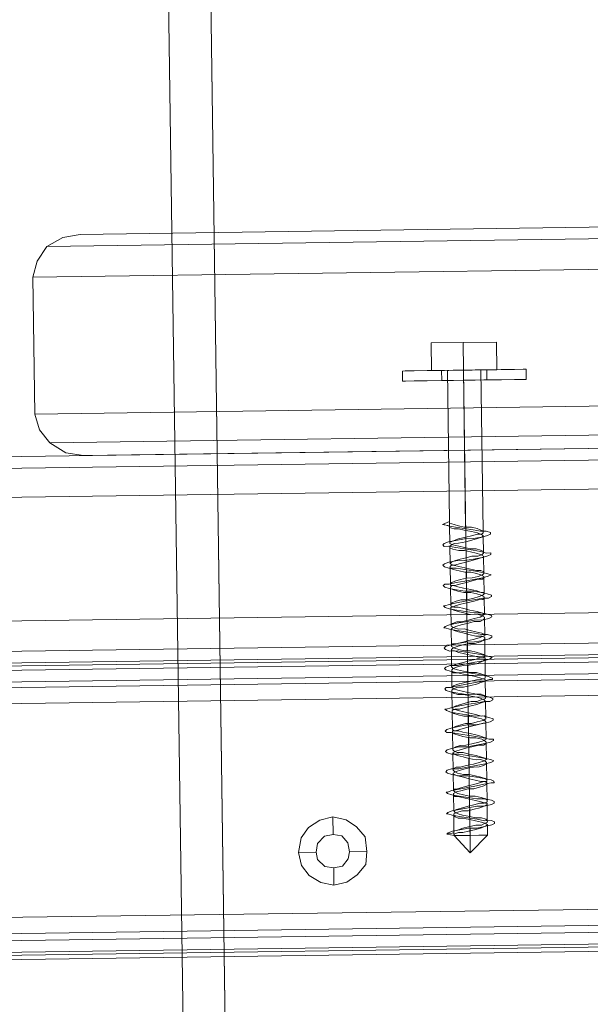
# Model space of a CAD drawing. Extents: x 147111805 to 147230536, y 410950310 to 411028142.
# Tile 69 of 85: x 147168872 to 147168955, y 410975993 to 410976136. Entities that reach past the tile are written whole.
import ezdxf

# ---------------------------------------------------------------- set-up
doc = ezdxf.new("R2010")
doc.units = 0
doc.header["$LTSCALE"] = 100
doc.layers.add('T--A9041--_VERHARDINGEN_Tegels', color=9, linetype='Continuous', transparency=0.3)
doc.layers.add('T--L9071--_TERREINMEUBILAIR_Stoelen', color=1, linetype='Continuous')

# ---------------------------------------------------------------- blocks, each defined once
blk = doc.blocks.new('Picknicktafel 180x160cm')
at = {"layer": 'T--L9071--_TERREINMEUBILAIR_Stoelen', "lineweight": 0}
for p, q in [((194.21, 1588.06), (194.21, 1.06)), ((198.64, 0), (198.64, 1589.12)), ((216.58, 0), (216.58, 1589.12)), ((220.8, 1588.06), (220.8, 1.06)), ((192.52, 3.59), (192.52, 1585.53)), ((222.49, 3.59), (222.49, 1585.53)), ((149.45, 1311.32), (149.45, 1578.77)), ((149.45, 1578.77), (149.45, 1311.32)), ((150.51, 1578.77), (150.51, 1311.32)), ((153.25, 1578.77), (153.25, 1311.32)), ((155.58, 1311.32), (155.58, 1578.77)), ((186.61, 1578.77), (186.61, 1311.32)), ((186.61, 1578.77), (186.61, 1311.32)), ((189.77, 1578.77), (189.77, 1311.32)), ((192.1, 1578.77), (192.1, 1311.32)), ((192.52, 1311.32), (192.52, 1578.77)), ((149.45, 1329.26), (149.45, 1560.83)), ((150.09, 1560.83), (150.09, 1329.26)), ((152.2, 1560.83), (152.2, 1329.26)), ((155.58, 1329.26), (155.58, 1560.83)), ((155.58, 1560.83), (155.58, 1329.26)), ((186.61, 1329.26), (186.61, 1560.83)), ((188.93, 1560.83), (188.93, 1329.26)), ((191.46, 1560.83), (191.46, 1329.26)), ((192.52, 1329.26), (192.52, 1560.83)), ((192.52, 1560.83), (192.52, 1329.26)), ((192.52, 1540.57), (192.52, 48.55)), ((222.49, 1540.57), (222.49, 48.55)), ((194.21, 1538.03), (194.21, 51.08)), ((220.8, 1538.03), (220.8, 51.08)), ((198.64, 52.14), (198.64, 1537.19)), ((216.58, 1537.19), (216.58, 52.14)), ((228.61, 1452.33), (226.29, 1451.69)), ((248.46, 1452.33), (228.61, 1452.33)), ((228.61, 1452.33), (228.61, 1066.24)), ((248.46, 1066.24), (248.46, 1452.33)), ((248.46, 1452.33), (248.46, 1452.33)), ((250.78, 1451.69), (248.46, 1452.33)), ((226.29, 1451.69), (224.39, 1450.22)), ((252.89, 1450.22), (250.78, 1451.69)), ((224.39, 1450.22), (222.92, 1447.89)), ((224.39, 1450.22), (224.39, 1064.34)), ((254.16, 1447.89), (252.89, 1450.22)), ((252.89, 1450.22), (252.89, 1064.34)), ((222.92, 1447.89), (222.49, 1445.36)), ((254.58, 1445.36), (254.16, 1447.89)), ((222.49, 1445.36), (222.49, 1349.31)), ((222.49, 1059.48), (222.49, 1445.36)), ((222.49, 1445.36), (222.49, 1445.36)), ((254.58, 1349.31), (254.58, 1445.36)), ((254.58, 1445.36), (254.58, 1059.48)), ((6.12, 1432.06), (1794.09, 1432.06)), ((1794.09, 1432.06), (6.12, 1432.06)), ((1794.09, 1432.06), (6.12, 1432.06)), ((1794.09, 1432.06), (6.12, 1432.06)), ((6.12, 1425.94), (1794.09, 1425.94)), ((6.12, 1425.94), (1794.09, 1425.94)), ((1794.09, 1425.94), (6.12, 1425.94)), ((1794.09, 1425.94), (6.12, 1425.94)), ((162.54, 1414.54), (161.06, 1413.49)), ((164.44, 1414.96), (162.54, 1414.54)), ((166.55, 1414.54), (164.44, 1414.96)), ((164.44, 1414.96), (164.44, 1412.43)), ((168.03, 1413.49), (166.55, 1414.54)), ((161.06, 1413.49), (160.01, 1411.8)), ((162.33, 1411.16), (163.39, 1412.22)), ((163.39, 1412.22), (162.33, 1411.16)), ((163.39, 1412.22), (164.44, 1412.43)), ((164.44, 1412.43), (163.39, 1412.22)), ((164.44, 1412.43), (165.71, 1412.22)), ((165.71, 1412.22), (164.44, 1412.43)), ((165.71, 1412.22), (166.76, 1411.16)), ((166.76, 1411.16), (165.71, 1412.22)), ((169.09, 1411.8), (168.03, 1413.49)), ((160.01, 1411.8), (159.59, 1409.9)), ((162.12, 1409.9), (162.33, 1411.16)), ((162.33, 1411.16), (162.12, 1409.9)), ((166.76, 1411.16), (166.98, 1409.9)), ((166.98, 1409.9), (166.76, 1411.16)), ((169.51, 1409.9), (169.09, 1411.8)), ((159.59, 1409.9), (160.01, 1408)), ((159.59, 1409.9), (162.12, 1409.9)), ((162.33, 1408.63), (162.12, 1409.9)), ((162.12, 1409.9), (162.12, 1409.9)), ((162.12, 1409.9), (162.33, 1408.63)), ((166.98, 1409.9), (166.76, 1408.63)), ((166.76, 1408.63), (166.98, 1409.9)), ((166.98, 1409.9), (166.98, 1409.9)), ((169.51, 1409.9), (166.98, 1409.9)), ((169.09, 1408), (169.51, 1409.9)), ((169.51, 1409.9), (169.51, 1409.9)), ((160.01, 1408), (161.06, 1406.52)), ((163.39, 1407.79), (162.33, 1408.63)), ((162.33, 1408.63), (163.39, 1407.79)), ((166.76, 1408.63), (165.71, 1407.79)), ((165.71, 1407.79), (166.76, 1408.63)), ((168.03, 1406.52), (169.09, 1408)), ((161.06, 1406.52), (162.54, 1405.25)), ((164.44, 1407.58), (163.39, 1407.79)), ((163.39, 1407.79), (164.44, 1407.58)), ((165.71, 1407.79), (164.44, 1407.58)), ((164.44, 1407.58), (165.71, 1407.79)), ((164.44, 1405.04), (164.44, 1407.58)), ((166.55, 1405.25), (168.03, 1406.52)), ((162.54, 1405.25), (164.44, 1405.04)), ((164.44, 1405.04), (166.55, 1405.25)), ((232.63, 1398.92), (232.63, 1398.5)), ((232.63, 1398.5), (232.63, 1398.92)), ((232.63, 1398.92), (232.63, 1398.92)), ((232.63, 1398.92), (234.1, 1398.92)), ((232.63, 1398.5), (232.63, 1397.23)), ((232.63, 1397.23), (232.63, 1398.5)), ((234.1, 1398.92), (234.1, 1398.5)), ((234.1, 1398.5), (234.1, 1398.92)), ((234.1, 1398.92), (234.1, 1398.92)), ((234.1, 1398.5), (234.1, 1397.23)), ((234.1, 1397.23), (234.1, 1398.5)), ((232.63, 1397.23), (232.63, 1395.33)), ((232.63, 1395.33), (232.63, 1397.23)), ((234.1, 1397.23), (234.1, 1395.33)), ((234.1, 1395.33), (234.1, 1397.23)), ((232.63, 1395.33), (232.63, 1392.8)), ((232.63, 1392.8), (232.63, 1395.33)), ((234.1, 1395.33), (234.1, 1392.8)), ((234.1, 1392.8), (234.1, 1395.33)), ((234.1, 1394.7), (238.11, 1394.7)), ((234.1, 1394.7), (238.11, 1394.7)), ((234.1, 1390.06), (234.1, 1394.7)), ((234.1, 1394.7), (234.1, 1390.06)), ((238.11, 1394.7), (238.11, 1390.06)), ((238.11, 1390.06), (238.11, 1394.7)), ((164.02, 1390.06), (166.55, 1392.38)), ((166.55, 1392.38), (166.76, 1393.43)), ((166.55, 1392.17), (166.55, 1392.38)), ((166.55, 1392.38), (166.55, 1392.17)), ((166.55, 1392.38), (166.98, 1392.38)), ((166.76, 1392.38), (166.55, 1392.38)), ((166.98, 1392.38), (166.55, 1392.38)), ((166.55, 1391.11), (166.55, 1392.17)), ((166.55, 1392.17), (166.55, 1391.11)), ((166.76, 1393.43), (166.98, 1393.22)), ((166.76, 1393.43), (166.98, 1392.38)), ((166.98, 1391.74), (166.76, 1392.38)), ((166.98, 1393.22), (167.19, 1392.59)), ((166.98, 1392.38), (167.19, 1392.38)), ((169.51, 1392.38), (166.98, 1392.38)), ((167.19, 1392.59), (167.4, 1391.53)), ((167.19, 1392.38), (167.4, 1391.74)), ((169.3, 1392.17), (169.09, 1391.74)), ((169.3, 1391.53), (169.51, 1392.59)), ((169.51, 1392.38), (169.3, 1392.17)), ((169.51, 1392.59), (169.72, 1393.22)), ((169.72, 1392.38), (169.51, 1392.38)), ((169.72, 1393.22), (169.72, 1393.43)), ((169.72, 1393.43), (169.93, 1393.22)), ((169.93, 1391.95), (169.72, 1392.38)), ((169.72, 1391.74), (169.93, 1392.17)), ((169.93, 1393.22), (170.14, 1392.59)), ((169.93, 1392.17), (170.14, 1392.38)), ((170.14, 1392.59), (170.35, 1391.53)), ((170.14, 1392.38), (170.35, 1391.95)), ((172.46, 1392.38), (170.14, 1392.38)), ((172.25, 1391.53), (172.46, 1392.59)), ((172.46, 1392.38), (172.25, 1392.17)), ((172.25, 1392.17), (172.25, 1391.74)), ((172.46, 1392.59), (172.68, 1393.22)), ((172.68, 1392.38), (172.46, 1392.38)), ((172.68, 1393.22), (172.89, 1393.43)), ((172.89, 1391.95), (172.68, 1392.38)), ((172.68, 1391.74), (172.89, 1392.17)), ((172.89, 1393.43), (172.89, 1393.22)), ((172.89, 1393.22), (173.1, 1392.59)), ((172.89, 1392.17), (173.1, 1392.38)), ((173.1, 1392.59), (173.31, 1391.53)), ((173.1, 1392.38), (173.31, 1392.38)), ((175.63, 1392.38), (173.1, 1392.38)), ((173.31, 1392.38), (173.31, 1391.95)), ((175.21, 1391.53), (175.42, 1392.59)), ((175.42, 1392.17), (175.21, 1391.74)), ((175.42, 1392.59), (175.63, 1393.22)), ((175.63, 1392.38), (175.42, 1392.38)), ((175.42, 1392.38), (175.42, 1392.17)), ((175.63, 1393.22), (175.84, 1393.43)), ((175.84, 1391.95), (175.63, 1392.38)), ((175.63, 1391.74), (175.84, 1392.17)), ((175.84, 1393.43), (176.05, 1393.22)), ((175.84, 1392.17), (176.05, 1392.38)), ((176.05, 1393.22), (176.26, 1392.59)), ((176.05, 1392.38), (176.26, 1392.38)), ((178.59, 1392.38), (176.05, 1392.38)), ((176.26, 1392.59), (176.26, 1391.53)), ((176.26, 1392.38), (176.47, 1391.95)), ((178.37, 1392.17), (178.16, 1391.74)), ((178.37, 1392.59), (178.59, 1393.22)), ((178.37, 1391.53), (178.37, 1392.59)), ((178.59, 1392.38), (178.37, 1392.17)), ((178.59, 1393.22), (178.8, 1393.43)), ((178.8, 1391.95), (178.59, 1392.38)), ((178.59, 1391.74), (178.8, 1392.17)), ((178.8, 1393.43), (179.01, 1393.22)), ((178.8, 1392.17), (179.01, 1392.38)), ((179.01, 1393.22), (179.22, 1392.59)), ((179.01, 1392.38), (179.22, 1392.38)), ((181.54, 1392.38), (179.01, 1392.38)), ((179.22, 1392.59), (179.43, 1391.53)), ((179.22, 1392.38), (179.43, 1391.95)), ((181.33, 1392.17), (181.12, 1391.53)), ((181.33, 1391.53), (181.54, 1392.59)), ((181.54, 1392.38), (181.33, 1392.17)), ((181.54, 1393.22), (181.75, 1393.43)), ((181.54, 1392.59), (181.54, 1393.22)), ((181.75, 1392.38), (181.54, 1392.38)), ((181.75, 1393.43), (181.96, 1393.22)), ((181.75, 1392.17), (181.96, 1392.38)), ((181.75, 1391.95), (181.75, 1392.38)), ((181.75, 1391.53), (181.75, 1392.17)), ((181.96, 1393.22), (182.17, 1392.59)), ((181.96, 1392.38), (182.17, 1392.38)), ((182.17, 1392.59), (182.39, 1391.53)), ((182.17, 1392.38), (182.39, 1391.95)), ((184.5, 1392.38), (182.17, 1392.38)), ((184.29, 1392.17), (184.07, 1391.53)), ((184.29, 1391.53), (184.5, 1392.59)), ((184.5, 1392.38), (184.29, 1392.17)), ((184.5, 1392.59), (184.71, 1393.22)), ((184.71, 1392.38), (184.5, 1392.38)), ((184.71, 1393.22), (184.92, 1393.43)), ((184.92, 1391.95), (184.71, 1392.38)), ((184.71, 1391.53), (184.92, 1392.17)), ((184.92, 1393.43), (184.92, 1393.22)), ((184.92, 1393.22), (185.13, 1392.59)), ((184.92, 1392.17), (184.92, 1392.38)), ((184.92, 1392.38), (185.13, 1392.38)), ((185.13, 1392.59), (185.34, 1391.53)), ((185.13, 1392.38), (185.34, 1391.95)), ((187.45, 1392.38), (185.13, 1392.38)), ((187.24, 1392.17), (187.03, 1391.53)), ((187.24, 1391.53), (187.45, 1392.59)), ((187.45, 1392.38), (187.24, 1392.17)), ((187.45, 1392.59), (187.66, 1393.22)), ((187.66, 1392.38), (187.45, 1392.38)), ((187.66, 1393.22), (187.87, 1393.43)), ((187.87, 1392.17), (187.66, 1392.38)), ((187.66, 1391.53), (187.87, 1392.17)), ((187.87, 1393.43), (188.08, 1393.22)), ((187.87, 1392.17), (188.08, 1392.38)), ((188.08, 1391.53), (187.87, 1392.17)), ((188.08, 1393.22), (188.08, 1392.59)), ((188.08, 1392.59), (188.3, 1391.53)), ((188.08, 1392.38), (188.3, 1392.17)), ((190.62, 1392.38), (188.08, 1392.38)), ((188.3, 1392.17), (188.51, 1391.53)), ((190.2, 1391.53), (190.41, 1392.59)), ((190.41, 1392.38), (190.2, 1392.17)), ((190.2, 1392.17), (190.2, 1391.53)), ((190.41, 1392.59), (190.62, 1393.22)), ((190.62, 1392.38), (190.41, 1392.38)), ((190.62, 1393.22), (190.83, 1393.43)), ((190.83, 1392.17), (190.62, 1392.38)), ((190.62, 1391.53), (190.83, 1392.17)), ((190.83, 1393.43), (191.04, 1393.22)), ((190.83, 1392.17), (191.04, 1392.38)), ((191.04, 1391.53), (190.83, 1392.17)), ((191.04, 1393.22), (191.25, 1392.59)), ((191.04, 1392.38), (191.25, 1392.38)), ((193.57, 1392.38), (191.04, 1392.38)), ((191.25, 1392.59), (191.25, 1391.53)), ((191.25, 1392.38), (191.25, 1392.17)), ((191.25, 1392.17), (191.46, 1391.53)), ((193.36, 1392.59), (193.57, 1393.22)), ((193.36, 1391.53), (193.36, 1392.59)), ((193.57, 1392.38), (193.36, 1392.38)), ((193.36, 1392.38), (193.36, 1391.95)), ((193.57, 1393.22), (193.78, 1393.43)), ((193.78, 1392.17), (193.57, 1392.38)), ((193.78, 1393.43), (194, 1393.22)), ((193.78, 1391.95), (194, 1392.38)), ((194, 1391.53), (193.78, 1392.17)), ((194, 1393.22), (194.21, 1392.59)), ((194, 1392.38), (194.21, 1392.38)), ((196.53, 1392.38), (194, 1392.38)), ((194.21, 1392.59), (194.42, 1391.53)), ((194.21, 1392.38), (194.42, 1392.17)), ((194.42, 1392.17), (194.42, 1391.53)), ((196.32, 1391.53), (196.53, 1392.59)), ((196.53, 1392.38), (196.32, 1391.95)), ((196.53, 1392.59), (196.74, 1393.22)), ((196.74, 1392.17), (196.53, 1392.38)), ((196.74, 1393.22), (196.74, 1393.43)), ((196.74, 1393.43), (196.95, 1393.22)), ((196.74, 1391.95), (196.95, 1392.38)), ((196.95, 1391.53), (196.74, 1392.17)), ((196.95, 1393.22), (197.16, 1392.59)), ((196.95, 1392.38), (197.16, 1392.38)), ((197.16, 1392.59), (197.37, 1391.53)), ((197.16, 1392.38), (197.37, 1392.17)), ((199.48, 1392.38), (197.16, 1392.38)), ((197.37, 1392.17), (197.58, 1391.53)), ((199.27, 1391.53), (199.48, 1392.59)), ((199.48, 1392.38), (199.27, 1391.95)), ((199.48, 1392.59), (199.7, 1393.22)), ((199.7, 1392.38), (199.48, 1392.38)), ((199.7, 1393.22), (199.91, 1393.43)), ((199.7, 1391.95), (199.91, 1392.38)), ((199.7, 1392.17), (199.7, 1392.38)), ((199.91, 1391.74), (199.7, 1392.17)), ((199.91, 1393.43), (199.91, 1393.22)), ((199.91, 1393.22), (200.12, 1392.59)), ((199.91, 1392.38), (200.12, 1392.38)), ((200.12, 1392.59), (200.33, 1391.53)), ((200.12, 1392.38), (200.33, 1392.17)), ((202.65, 1392.38), (200.12, 1392.38)), ((200.33, 1392.17), (200.54, 1391.74)), ((202.23, 1391.53), (202.44, 1392.59)), ((202.44, 1392.38), (202.23, 1391.95)), ((202.44, 1392.59), (202.65, 1393.22)), ((202.65, 1392.38), (202.44, 1392.38)), ((202.65, 1393.22), (202.86, 1393.43)), ((202.86, 1392.17), (202.65, 1392.38)), ((202.86, 1393.43), (203.07, 1393.22)), ((202.86, 1391.95), (202.86, 1392.38)), ((202.86, 1392.38), (203.07, 1392.38)), ((202.86, 1391.74), (202.86, 1392.17)), ((203.07, 1393.22), (203.07, 1392.59)), ((203.07, 1392.59), (203.28, 1391.53)), ((203.07, 1392.38), (203.28, 1392.17)), ((205.61, 1392.38), (203.07, 1392.38)), ((203.28, 1392.17), (203.49, 1391.74)), ((205.39, 1392.38), (205.18, 1391.95)), ((205.39, 1392.59), (205.61, 1393.22)), ((205.39, 1391.53), (205.39, 1392.59)), ((205.61, 1392.38), (205.39, 1392.38)), ((205.61, 1393.22), (205.82, 1393.43)), ((205.82, 1392.17), (205.61, 1392.38)), ((205.82, 1393.43), (206.03, 1393.22)), ((205.82, 1391.95), (206.03, 1392.38)), ((205.82, 1391.74), (205.82, 1392.17)), ((206.03, 1393.22), (206.24, 1392.59)), ((206.03, 1392.38), (206.24, 1392.17)), ((208.56, 1392.38), (206.03, 1392.38)), ((206.24, 1392.59), (206.45, 1391.53)), ((206.24, 1392.17), (206.45, 1391.74)), ((208.35, 1392.38), (208.14, 1391.95)), ((208.35, 1391.53), (208.56, 1392.59)), ((208.56, 1392.38), (208.35, 1392.38)), ((208.56, 1393.22), (208.77, 1393.43)), ((208.56, 1392.59), (208.56, 1393.22)), ((208.77, 1392.17), (208.56, 1392.38)), ((208.77, 1393.43), (208.98, 1393.22)), ((208.77, 1391.95), (208.98, 1392.38)), ((208.98, 1391.74), (208.77, 1392.17)), ((208.98, 1393.22), (209.19, 1392.59)), ((208.98, 1392.38), (209.19, 1392.38)), ((211.52, 1392.38), (208.98, 1392.38)), ((209.19, 1392.59), (209.41, 1391.53)), ((209.19, 1392.38), (209.19, 1392.17)), ((209.19, 1392.17), (209.41, 1391.74)), ((211.31, 1392.38), (211.09, 1391.74)), ((211.31, 1391.53), (211.52, 1392.59)), ((211.52, 1392.38), (211.31, 1392.38)), ((211.52, 1392.38), (211.73, 1393.43)), ((211.52, 1392.59), (211.73, 1393.22)), ((212.15, 1392.38), (211.52, 1392.38)), ((212.15, 1392.38), (211.52, 1392.38)), ((211.73, 1393.43), (212.15, 1392.38)), ((211.73, 1393.22), (211.73, 1393.43)), ((211.73, 1391.74), (211.94, 1392.38)), ((211.94, 1392.38), (212.15, 1392.38)), ((234.1, 1392.38), (212.15, 1392.38)), ((232.63, 1392.8), (232.63, 1393.22)), ((232.63, 1393.22), (232.63, 1392.8)), ((232.63, 1393.22), (234.1, 1393.22)), ((232.63, 1391.53), (232.63, 1392.8)), ((232.63, 1392.8), (232.63, 1391.53)), ((232.63, 1392.8), (232.63, 1390.06)), ((232.63, 1390.06), (232.63, 1392.8)), ((234.1, 1393.22), (234.1, 1392.8)), ((234.1, 1392.8), (234.1, 1393.22)), ((234.1, 1393.22), (234.1, 1393.22)), ((234.1, 1392.8), (234.1, 1390.06)), ((234.1, 1390.06), (234.1, 1392.8)), ((234.1, 1392.8), (234.1, 1391.53)), ((234.1, 1391.53), (234.1, 1392.8)), ((234.1, 1392.17), (234.1, 1392.38)), ((234.1, 1392.38), (234.1, 1392.17)), ((234.1, 1391.11), (234.1, 1392.17)), ((234.1, 1392.17), (234.1, 1391.11)), ((166.55, 1390.06), (166.55, 1391.11)), ((166.55, 1391.11), (166.55, 1390.06)), ((166.98, 1391.11), (166.98, 1391.74)), ((167.19, 1390.27), (166.98, 1391.11)), ((167.4, 1391.74), (167.61, 1391.11)), ((167.4, 1391.53), (167.61, 1390.27)), ((167.61, 1391.11), (167.82, 1390.27)), ((169.09, 1391.11), (168.88, 1390.06)), ((169.09, 1391.74), (169.09, 1391.11)), ((169.09, 1390.27), (169.3, 1391.53)), ((169.3, 1390.06), (169.51, 1391.11)), ((169.51, 1391.11), (169.72, 1391.74)), ((170.14, 1391.11), (169.93, 1391.95)), ((170.14, 1390.27), (170.14, 1391.11)), ((170.35, 1391.95), (170.56, 1391.11)), ((170.35, 1391.53), (170.56, 1390.27)), ((170.56, 1391.11), (170.78, 1390.27)), ((172.04, 1390.9), (171.83, 1390.06)), ((172.25, 1391.74), (172.04, 1390.9)), ((172.04, 1390.27), (172.25, 1391.53)), ((172.25, 1390.06), (172.46, 1390.9)), ((172.46, 1390.9), (172.68, 1391.74)), ((173.1, 1391.11), (172.89, 1391.95)), ((173.31, 1390.27), (173.1, 1391.11)), ((173.31, 1391.95), (173.52, 1391.11)), ((173.31, 1391.53), (173.52, 1390.27)), ((173.52, 1391.11), (173.73, 1390.27)), ((175, 1390.9), (174.79, 1390.06)), ((175.21, 1391.74), (175, 1390.9)), ((175.21, 1390.27), (175.21, 1391.53)), ((175.42, 1390.9), (175.63, 1391.74)), ((175.42, 1390.06), (175.42, 1390.9)), ((176.05, 1391.32), (175.84, 1391.95)), ((176.26, 1390.48), (176.05, 1391.32)), ((176.26, 1391.53), (176.47, 1390.27)), ((176.47, 1391.95), (176.47, 1391.32)), ((176.47, 1391.32), (176.69, 1390.48)), ((177.95, 1390.9), (177.74, 1390.06)), ((178.16, 1391.74), (177.95, 1390.9)), ((178.16, 1390.27), (178.37, 1391.53)), ((178.37, 1390.06), (178.59, 1390.9)), ((178.59, 1390.9), (178.59, 1391.74)), ((179.01, 1391.32), (178.8, 1391.95)), ((179.22, 1390.48), (179.01, 1391.32)), ((179.43, 1391.95), (179.64, 1391.32)), ((179.43, 1391.53), (179.43, 1390.27)), ((179.64, 1391.32), (179.64, 1390.48)), ((180.91, 1390.9), (180.7, 1389.84)), ((181.12, 1391.53), (180.91, 1390.9)), ((181.12, 1390.27), (181.33, 1391.53)), ((181.33, 1389.84), (181.54, 1390.9)), ((181.54, 1390.9), (181.75, 1391.53)), ((181.96, 1391.32), (181.75, 1391.95)), ((182.17, 1390.48), (181.96, 1391.32)), ((182.39, 1391.95), (182.6, 1391.32)), ((182.39, 1391.53), (182.6, 1390.27)), ((182.6, 1391.32), (182.81, 1390.48)), ((184.07, 1391.53), (183.86, 1390.69)), ((184.07, 1390.27), (184.29, 1391.53)), ((184.5, 1390.69), (184.71, 1391.53)), ((184.92, 1391.32), (184.92, 1391.95)), ((185.13, 1390.48), (184.92, 1391.32)), ((185.34, 1391.95), (185.55, 1391.32)), ((185.34, 1391.53), (185.55, 1390.27)), ((185.55, 1391.32), (185.76, 1390.48)), ((187.03, 1390.27), (187.24, 1391.53)), ((187.03, 1391.53), (187.03, 1390.69)), ((187.45, 1390.69), (187.66, 1391.53)), ((188.08, 1390.69), (188.08, 1391.53)), ((188.3, 1391.53), (188.51, 1390.27)), ((188.51, 1391.53), (188.72, 1390.69)), ((190.2, 1391.53), (189.98, 1390.69)), ((190.2, 1390.27), (190.2, 1391.53)), ((190.41, 1390.69), (190.62, 1391.53)), ((191.25, 1390.69), (191.04, 1391.53)), ((191.25, 1391.53), (191.46, 1390.27)), ((191.46, 1391.53), (191.67, 1390.69)), ((193.15, 1391.32), (192.94, 1390.48)), ((193.36, 1391.95), (193.15, 1391.32)), ((193.15, 1390.27), (193.36, 1391.53)), ((193.36, 1390.48), (193.57, 1391.32)), ((193.57, 1391.32), (193.78, 1391.95)), ((194.21, 1390.69), (194, 1391.53)), ((194.42, 1391.53), (194.63, 1390.27)), ((194.42, 1391.53), (194.63, 1390.69)), ((196.11, 1391.32), (195.9, 1390.48)), ((196.32, 1391.95), (196.11, 1391.32)), ((196.11, 1390.27), (196.32, 1391.53)), ((196.53, 1391.32), (196.74, 1391.95)), ((196.53, 1390.48), (196.53, 1391.32)), ((197.16, 1390.9), (196.95, 1391.53)), ((197.37, 1389.84), (197.16, 1390.9)), ((197.37, 1391.53), (197.58, 1390.27)), ((197.58, 1391.53), (197.58, 1390.9)), ((197.58, 1390.9), (197.8, 1389.84)), ((199.06, 1391.32), (198.85, 1390.48)), ((199.27, 1391.95), (199.06, 1391.32)), ((199.06, 1390.27), (199.27, 1391.53)), ((199.48, 1390.48), (199.7, 1391.32)), ((199.7, 1391.32), (199.7, 1391.95)), ((200.12, 1390.9), (199.91, 1391.74)), ((200.33, 1390.06), (200.12, 1390.9)), ((200.33, 1391.53), (200.54, 1390.27)), ((200.54, 1391.74), (200.75, 1390.9)), ((200.75, 1390.9), (200.75, 1390.06)), ((202.02, 1391.32), (201.81, 1390.48)), ((202.23, 1391.95), (202.02, 1391.32)), ((202.02, 1390.27), (202.23, 1391.53)), ((202.44, 1390.48), (202.65, 1391.32)), ((202.65, 1391.32), (202.86, 1391.95)), ((203.07, 1390.9), (202.86, 1391.74)), ((203.28, 1390.06), (203.07, 1390.9)), ((203.28, 1391.53), (203.49, 1390.27)), ((203.49, 1391.74), (203.71, 1390.9)), ((203.71, 1390.9), (203.92, 1390.06)), ((204.97, 1391.11), (204.76, 1390.27)), ((205.18, 1391.95), (204.97, 1391.11)), ((205.18, 1390.27), (205.39, 1391.53)), ((205.39, 1390.27), (205.61, 1391.11)), ((205.61, 1391.11), (205.82, 1391.95)), ((206.03, 1390.9), (205.82, 1391.74)), ((206.24, 1390.06), (206.03, 1390.9)), ((206.45, 1391.74), (206.66, 1390.9)), ((206.45, 1391.53), (206.45, 1390.27)), ((206.66, 1390.9), (206.87, 1390.06)), ((208.14, 1391.95), (207.93, 1391.11)), ((207.93, 1391.11), (207.93, 1390.27)), ((208.14, 1390.27), (208.35, 1391.53)), ((208.35, 1390.27), (208.56, 1391.11)), ((208.56, 1391.11), (208.77, 1391.95)), ((208.98, 1391.11), (208.98, 1391.74)), ((209.19, 1390.06), (208.98, 1391.11)), ((209.41, 1391.74), (209.62, 1391.11)), ((209.41, 1391.53), (209.62, 1390.27)), ((209.62, 1391.11), (209.83, 1390.06)), ((211.09, 1391.11), (210.88, 1390.27)), ((211.09, 1391.74), (211.09, 1391.11)), ((211.09, 1390.27), (211.31, 1391.53)), ((211.31, 1390.27), (211.52, 1391.11)), ((211.52, 1391.11), (211.73, 1391.74)), ((232.63, 1390.06), (232.63, 1391.53)), ((232.63, 1391.53), (232.63, 1390.06)), ((234.1, 1391.53), (234.1, 1390.06)), ((234.1, 1390.06), (234.1, 1391.53)), ((234.1, 1390.06), (234.1, 1391.11)), ((234.1, 1391.11), (234.1, 1390.06)), ((164.02, 1390.06), (166.55, 1387.52)), ((164.02, 1390.06), (166.55, 1390.06)), ((164.02, 1390.06), (166.55, 1390.06)), ((166.55, 1388.79), (166.55, 1390.06)), ((166.55, 1390.06), (166.55, 1388.79)), ((168.88, 1390.06), (166.55, 1390.06)), ((167.4, 1390.06), (166.55, 1390.06)), ((167.4, 1389.21), (167.19, 1390.27)), ((167.61, 1390.27), (167.61, 1389)), ((167.82, 1390.27), (168.03, 1389.21)), ((170.35, 1390.06), (167.82, 1390.06)), ((168.88, 1390.06), (168.66, 1389.21)), ((168.88, 1389), (169.09, 1390.27)), ((169.09, 1389.21), (169.3, 1390.06)), ((171.83, 1390.06), (169.3, 1390.06)), ((170.35, 1389.42), (170.14, 1390.27)), ((170.56, 1388.58), (170.35, 1389.42)), ((170.56, 1390.27), (170.78, 1389)), ((170.78, 1390.27), (170.99, 1389.42)), ((173.31, 1390.06), (170.78, 1390.06)), ((170.99, 1389.42), (171.2, 1388.58)), ((171.83, 1390.06), (171.62, 1389.21)), ((171.83, 1389), (172.04, 1390.27)), ((172.25, 1389.21), (172.25, 1390.06)), ((174.79, 1390.06), (172.25, 1390.06)), ((173.31, 1389.42), (173.31, 1390.27)), ((173.52, 1388.58), (173.31, 1389.42)), ((173.52, 1390.27), (173.73, 1389)), ((173.73, 1390.27), (173.94, 1389.42)), ((176.26, 1390.06), (173.73, 1390.06)), ((173.94, 1389.42), (174.15, 1388.58)), ((174.79, 1390.06), (174.57, 1389.21)), ((175, 1389), (175.21, 1390.27)), ((175.21, 1389.21), (175.42, 1390.06)), ((177.74, 1390.06), (175.42, 1390.06)), ((176.47, 1389.42), (176.26, 1390.48)), ((176.47, 1390.27), (176.69, 1389)), ((176.47, 1388.58), (176.47, 1389.42)), ((176.69, 1390.48), (176.9, 1389.42)), ((179.22, 1390.06), (176.9, 1390.06)), ((176.9, 1389.42), (177.11, 1388.58)), ((177.74, 1390.06), (177.53, 1389)), ((177.95, 1389), (178.16, 1390.27)), ((178.16, 1389), (178.37, 1390.06)), ((180.7, 1390.06), (178.37, 1390.06)), ((179.43, 1389.63), (179.22, 1390.48)), ((179.43, 1390.27), (179.64, 1389)), ((179.64, 1388.58), (179.43, 1389.63)), ((179.64, 1390.48), (179.85, 1389.63)), ((182.39, 1390.06), (179.85, 1390.06)), ((179.85, 1389.63), (180.06, 1388.58)), ((180.7, 1389.84), (180.7, 1389)), ((180.91, 1389), (181.12, 1390.27)), ((181.12, 1389), (181.33, 1389.84)), ((183.86, 1390.06), (181.33, 1390.06)), ((182.39, 1389.63), (182.17, 1390.48)), ((182.6, 1388.79), (182.39, 1389.63)), ((182.6, 1390.27), (182.6, 1389)), ((182.81, 1390.48), (182.81, 1389.63)), ((185.34, 1390.06), (182.81, 1390.06)), ((182.81, 1389.63), (183.02, 1388.79)), ((183.86, 1389.84), (183.65, 1389)), ((183.86, 1390.69), (183.86, 1389.84)), ((183.86, 1389), (184.07, 1390.27)), ((184.07, 1389), (184.29, 1389.84)), ((184.29, 1389.84), (184.5, 1390.69)), ((186.82, 1390.06), (184.29, 1390.06)), ((185.34, 1389.63), (185.13, 1390.48)), ((185.55, 1388.79), (185.34, 1389.63)), ((185.55, 1390.27), (185.76, 1389)), ((185.76, 1390.48), (185.97, 1389.63)), ((188.3, 1390.06), (185.76, 1390.06)), ((185.97, 1389.63), (185.97, 1388.79)), ((186.82, 1389.84), (186.61, 1388.79)), ((187.03, 1390.69), (186.82, 1389.84)), ((187.03, 1389), (187.03, 1390.27)), ((187.03, 1388.79), (187.24, 1389.84)), ((187.24, 1389.84), (187.45, 1390.69)), ((189.77, 1390.06), (187.24, 1390.06)), ((188.3, 1389.63), (188.08, 1390.69)), ((188.51, 1388.79), (188.3, 1389.63)), ((188.51, 1390.27), (188.72, 1389)), ((188.72, 1390.69), (188.93, 1389.63)), ((191.25, 1390.06), (188.93, 1390.06)), ((188.93, 1389.63), (189.14, 1388.79)), ((189.77, 1389.63), (189.56, 1388.79)), ((189.98, 1390.69), (189.77, 1389.63)), ((189.98, 1389), (190.2, 1390.27)), ((190.2, 1389.63), (190.41, 1390.69)), ((190.2, 1388.79), (190.2, 1389.63)), ((192.73, 1390.06), (190.41, 1390.06)), ((191.25, 1389.84), (191.25, 1390.69)), ((191.46, 1388.79), (191.25, 1389.84)), ((191.46, 1390.27), (191.67, 1389)), ((191.67, 1390.69), (191.88, 1389.84)), ((194.21, 1390.06), (191.88, 1390.06)), ((191.88, 1389.84), (192.1, 1388.79)), ((192.73, 1389.63), (192.52, 1388.79)), ((192.94, 1390.48), (192.73, 1389.63)), ((192.94, 1389), (193.15, 1390.27)), ((193.15, 1388.79), (193.36, 1389.63)), ((193.36, 1389.63), (193.36, 1390.48)), ((195.9, 1390.06), (193.36, 1390.06)), ((194.42, 1389.84), (194.21, 1390.69)), ((194.42, 1389), (194.42, 1389.84)), ((194.63, 1390.69), (194.84, 1389.84)), ((194.63, 1390.27), (194.63, 1389)), ((197.37, 1390.06), (194.84, 1390.06)), ((194.84, 1389.84), (195.05, 1389)), ((195.68, 1389.63), (195.47, 1388.79)), ((195.9, 1390.48), (195.68, 1389.63)), ((195.9, 1389), (196.11, 1390.27)), ((196.11, 1388.79), (196.32, 1389.63)), ((196.32, 1389.63), (196.53, 1390.48)), ((198.85, 1390.06), (196.32, 1390.06)), ((197.58, 1389), (197.37, 1389.84)), ((197.58, 1390.27), (197.8, 1389)), ((200.33, 1390.06), (197.8, 1390.06)), ((197.8, 1389.84), (198.01, 1389)), ((198.85, 1390.48), (198.64, 1389.63)), ((198.64, 1389.63), (198.64, 1388.58)), ((198.85, 1389), (199.06, 1390.27)), ((199.06, 1388.58), (199.27, 1389.63)), ((199.27, 1389.63), (199.48, 1390.48)), ((201.81, 1390.06), (199.27, 1390.06)), ((200.54, 1389), (200.33, 1390.06)), ((200.54, 1390.27), (200.75, 1389)), ((200.75, 1390.06), (200.96, 1389)), ((203.28, 1390.06), (200.75, 1390.06)), ((201.81, 1389.42), (201.59, 1388.58)), ((201.81, 1390.48), (201.81, 1389.42)), ((202.02, 1389), (202.02, 1390.27)), ((202.02, 1388.58), (202.23, 1389.42)), ((202.23, 1389.42), (202.44, 1390.48)), ((204.76, 1390.06), (202.23, 1390.06)), ((203.49, 1389.21), (203.28, 1390.06)), ((203.49, 1390.27), (203.71, 1389)), ((203.92, 1390.06), (203.92, 1389.21)), ((206.24, 1390.06), (203.92, 1390.06)), ((204.76, 1389.42), (204.55, 1388.58)), ((204.76, 1390.27), (204.76, 1389.42)), ((204.97, 1389), (205.18, 1390.27)), ((204.97, 1388.58), (205.18, 1389.42)), ((205.18, 1389.42), (205.39, 1390.27)), ((207.72, 1390.06), (205.39, 1390.06)), ((206.45, 1389.21), (206.24, 1390.06)), ((206.45, 1390.27), (206.66, 1389)), ((206.87, 1390.06), (207.08, 1389.21)), ((209.19, 1390.06), (206.87, 1390.06)), ((207.72, 1389.42), (207.51, 1388.58)), ((207.93, 1390.27), (207.72, 1389.42)), ((207.93, 1389), (208.14, 1390.27)), ((208.14, 1389.42), (208.35, 1390.27)), ((208.14, 1388.58), (208.14, 1389.42)), ((210.88, 1390.06), (208.35, 1390.06)), ((209.41, 1389.21), (209.19, 1390.06)), ((209.62, 1390.27), (209.62, 1389)), ((209.83, 1390.06), (210.04, 1389.21)), ((234.1, 1390.06), (209.83, 1390.06)), ((210.88, 1390.27), (210.67, 1389.21)), ((210.88, 1389), (211.09, 1390.27)), ((211.31, 1389.21), (211.31, 1390.27)), ((234.1, 1390.06), (211.31, 1390.06)), ((232.63, 1388.37), (232.63, 1390.06)), ((232.63, 1390.06), (232.63, 1388.37)), ((232.63, 1390.06), (232.63, 1387.1)), ((232.63, 1387.1), (232.63, 1390.06)), ((232.63, 1390.06), (234.1, 1390.06)), ((232.63, 1390.06), (234.1, 1390.06)), ((232.63, 1390.06), (234.1, 1390.06)), ((232.63, 1390.06), (234.1, 1390.06)), ((234.1, 1390.06), (238.11, 1390.06)), ((234.1, 1390.06), (238.11, 1390.06)), ((234.1, 1388.79), (234.1, 1390.06)), ((234.1, 1390.06), (234.1, 1388.79)), ((234.1, 1390.06), (234.1, 1385.2)), ((234.1, 1385.2), (234.1, 1390.06)), ((234.1, 1390.06), (234.1, 1390.06)), ((234.1, 1390.06), (234.1, 1387.1)), ((234.1, 1387.1), (234.1, 1390.06)), ((234.1, 1390.06), (234.1, 1388.37)), ((234.1, 1388.37), (234.1, 1390.06)), ((238.11, 1390.06), (238.11, 1385.2)), ((238.11, 1385.2), (238.11, 1390.06)), ((166.55, 1387.73), (166.55, 1388.79)), ((166.55, 1388.79), (166.55, 1387.73)), ((167.61, 1388.37), (167.4, 1389.21)), ((167.61, 1389), (167.82, 1387.94)), ((167.82, 1387.94), (167.61, 1388.37)), ((167.82, 1387.94), (168.03, 1386.89)), ((168.03, 1387.52), (167.82, 1387.94)), ((168.03, 1389.21), (168.03, 1388.37)), ((168.03, 1388.37), (168.24, 1387.94)), ((168.45, 1388.37), (168.24, 1387.73)), ((168.24, 1387.94), (168.45, 1387.52)), ((168.66, 1389.21), (168.45, 1388.37)), ((168.66, 1387.94), (168.88, 1389)), ((168.66, 1386.89), (168.66, 1387.94)), ((168.88, 1387.73), (169.09, 1388.37)), ((169.09, 1388.37), (169.09, 1389.21)), ((170.78, 1387.94), (170.56, 1388.58)), ((170.78, 1389), (170.78, 1387.94)), ((170.78, 1387.94), (170.99, 1386.89)), ((170.99, 1387.52), (170.78, 1387.94)), ((171.2, 1388.58), (171.2, 1387.94)), ((171.41, 1388.37), (171.2, 1387.73)), ((171.2, 1387.94), (171.41, 1387.52)), ((171.62, 1389.21), (171.41, 1388.37)), ((171.62, 1386.89), (171.83, 1387.94)), ((171.83, 1387.94), (171.83, 1389)), ((171.83, 1387.73), (172.04, 1388.37)), ((172.04, 1388.37), (172.25, 1389.21)), ((173.73, 1387.94), (173.52, 1388.58)), ((173.73, 1389), (173.94, 1387.94)), ((173.94, 1387.52), (173.73, 1387.94)), ((173.94, 1387.94), (174.15, 1386.89)), ((174.15, 1388.58), (174.36, 1387.94)), ((174.57, 1389.21), (174.36, 1388.37)), ((174.36, 1388.37), (174.36, 1387.73)), ((174.36, 1387.94), (174.36, 1387.52)), ((174.57, 1386.89), (174.79, 1387.94)), ((174.79, 1387.94), (175, 1389)), ((174.79, 1387.73), (175, 1388.37)), ((175, 1388.37), (175.21, 1389.21)), ((176.69, 1387.94), (176.47, 1388.58)), ((176.69, 1389), (176.9, 1387.73)), ((176.9, 1387.52), (176.69, 1387.94)), ((177.11, 1388.58), (177.32, 1387.94)), ((177.53, 1388.37), (177.32, 1387.73)), ((177.32, 1387.94), (177.53, 1387.52)), ((177.53, 1389), (177.53, 1388.37)), ((177.53, 1386.89), (177.74, 1387.94)), ((177.74, 1387.94), (177.95, 1389)), ((177.74, 1387.73), (177.95, 1388.37)), ((177.95, 1388.37), (178.16, 1389)), ((179.64, 1389), (179.85, 1387.73)), ((179.64, 1387.94), (179.64, 1388.58)), ((179.85, 1387.52), (179.64, 1387.94)), ((180.06, 1388.58), (180.27, 1387.94)), ((180.49, 1388.16), (180.27, 1387.73)), ((180.27, 1387.94), (180.49, 1387.52)), ((180.7, 1389), (180.49, 1388.16)), ((180.49, 1387.1), (180.7, 1387.94)), ((180.7, 1387.94), (180.91, 1389)), ((180.7, 1387.73), (180.91, 1388.16)), ((180.91, 1388.16), (181.12, 1389)), ((182.6, 1389), (182.81, 1387.73)), ((182.81, 1387.94), (182.6, 1388.79)), ((182.81, 1387.52), (182.81, 1387.94)), ((183.02, 1388.79), (183.23, 1387.94)), ((183.44, 1388.16), (183.23, 1387.73)), ((183.23, 1387.94), (183.44, 1387.52)), ((183.65, 1389), (183.44, 1388.16)), ((183.65, 1387.1), (183.86, 1387.94)), ((183.86, 1387.94), (183.86, 1389)), ((183.86, 1388.16), (184.07, 1389)), ((183.86, 1387.73), (183.86, 1388.16)), ((185.76, 1388.16), (185.55, 1388.79)), ((185.76, 1389), (185.97, 1387.73)), ((185.97, 1387.52), (185.76, 1388.16)), ((185.97, 1388.79), (186.19, 1388.16)), ((186.19, 1388.16), (186.4, 1387.52)), ((186.4, 1388.16), (186.19, 1387.73)), ((186.61, 1388.79), (186.4, 1388.16)), ((186.61, 1387.1), (186.82, 1387.94)), ((186.82, 1387.94), (187.03, 1389)), ((186.82, 1387.73), (187.03, 1388.16)), ((187.03, 1388.16), (187.03, 1388.79)), ((188.72, 1388.16), (188.51, 1388.79)), ((188.72, 1389), (188.93, 1387.73)), ((188.93, 1387.52), (188.72, 1388.16)), ((189.14, 1388.79), (189.14, 1388.16)), ((189.14, 1388.16), (189.35, 1387.52)), ((189.35, 1388.16), (189.14, 1387.52)), ((189.56, 1388.79), (189.35, 1388.16)), ((189.56, 1387.1), (189.77, 1387.94)), ((189.77, 1387.94), (189.98, 1389)), ((189.77, 1387.52), (189.98, 1388.16)), ((189.98, 1388.16), (190.2, 1388.79)), ((191.67, 1388.16), (191.46, 1388.79)), ((191.67, 1389), (191.88, 1387.73)), ((191.88, 1387.73), (191.67, 1388.16)), ((192.1, 1388.79), (192.31, 1388.16)), ((192.52, 1388.79), (192.31, 1388.16)), ((192.31, 1388.16), (192.31, 1387.73)), ((192.31, 1388.16), (192.31, 1387.52)), ((192.52, 1387.1), (192.73, 1387.94)), ((192.73, 1387.94), (192.94, 1389)), ((192.73, 1387.52), (192.94, 1388.16)), ((192.94, 1388.16), (193.15, 1388.79)), ((194.63, 1388.16), (194.42, 1389)), ((194.63, 1389), (194.84, 1387.73)), ((194.84, 1387.73), (194.63, 1388.16)), ((195.05, 1389), (195.26, 1388.16)), ((195.26, 1388.16), (195.47, 1387.73)), ((195.47, 1387.94), (195.26, 1387.52)), ((195.47, 1388.79), (195.47, 1387.94)), ((195.68, 1387.94), (195.9, 1389)), ((195.68, 1387.1), (195.68, 1387.94)), ((195.68, 1387.52), (195.9, 1387.94)), ((195.9, 1387.94), (196.11, 1388.79)), ((197.58, 1388.16), (197.58, 1389)), ((197.8, 1387.73), (197.58, 1388.16)), ((197.8, 1389), (197.8, 1387.73)), ((198.01, 1389), (198.22, 1388.16)), ((198.22, 1388.16), (198.43, 1387.73)), ((198.43, 1387.94), (198.22, 1387.52)), ((198.64, 1388.58), (198.43, 1387.94)), ((198.64, 1387.1), (198.85, 1387.94)), ((198.64, 1387.52), (198.85, 1387.94)), ((198.85, 1387.94), (198.85, 1389)), ((198.85, 1387.94), (199.06, 1388.58)), ((200.75, 1388.37), (200.54, 1389)), ((200.75, 1389), (200.96, 1387.73)), ((200.75, 1387.73), (200.75, 1388.37)), ((200.96, 1389), (201.17, 1388.37)), ((201.17, 1388.37), (201.38, 1387.73)), ((201.38, 1387.94), (201.17, 1387.52)), ((201.59, 1388.58), (201.38, 1387.94)), ((201.59, 1387.1), (201.81, 1387.94)), ((201.81, 1387.94), (202.02, 1389)), ((201.81, 1387.94), (202.02, 1388.58)), ((201.81, 1387.52), (201.81, 1387.94)), ((203.71, 1388.37), (203.49, 1389.21)), ((203.71, 1389), (203.92, 1387.73)), ((203.71, 1387.73), (203.71, 1388.37)), ((203.92, 1389.21), (204.13, 1388.37)), ((204.13, 1388.37), (204.34, 1387.73)), ((204.34, 1387.94), (204.13, 1387.52)), ((204.55, 1388.58), (204.34, 1387.94)), ((204.55, 1387.1), (204.76, 1387.94)), ((204.76, 1387.94), (204.97, 1389)), ((204.76, 1387.52), (204.97, 1387.94)), ((204.97, 1387.94), (204.97, 1388.58)), ((206.66, 1388.37), (206.45, 1389.21)), ((206.66, 1389), (206.87, 1387.73)), ((206.87, 1387.73), (206.66, 1388.37)), ((207.08, 1389.21), (207.08, 1388.37)), ((207.08, 1388.37), (207.29, 1387.73)), ((207.29, 1387.94), (207.08, 1387.52)), ((207.51, 1388.58), (207.29, 1387.94)), ((207.51, 1387.1), (207.72, 1387.94)), ((207.72, 1387.94), (207.93, 1389)), ((207.72, 1387.52), (207.93, 1387.94)), ((207.93, 1387.94), (208.14, 1388.58)), ((209.62, 1388.37), (209.41, 1389.21)), ((209.62, 1389), (209.83, 1387.73)), ((209.83, 1387.73), (209.62, 1388.37)), ((210.04, 1389.21), (210.25, 1388.37)), ((210.25, 1387.94), (210.04, 1387.52)), ((210.25, 1388.37), (210.25, 1387.73)), ((210.46, 1388.37), (210.25, 1387.94)), ((210.67, 1389.21), (210.46, 1388.37)), ((210.67, 1387.94), (210.88, 1389)), ((210.67, 1387.1), (210.67, 1387.94)), ((210.67, 1387.52), (210.88, 1387.94)), ((210.88, 1387.94), (211.09, 1388.37)), ((211.09, 1388.37), (211.31, 1389.21)), ((232.63, 1387.1), (232.63, 1388.37)), ((232.63, 1388.37), (232.63, 1387.1)), ((234.1, 1387.73), (234.1, 1388.79)), ((234.1, 1388.79), (234.1, 1387.73)), ((234.1, 1388.37), (234.1, 1387.1)), ((234.1, 1387.1), (234.1, 1388.37)), ((166.55, 1387.52), (166.55, 1387.73)), ((166.55, 1387.73), (166.55, 1387.52)), ((166.55, 1387.52), (166.55, 1387.52)), ((168.03, 1387.52), (166.55, 1387.52)), ((168.24, 1387.73), (168.03, 1387.52)), ((168.03, 1386.89), (168.24, 1386.47)), ((168.24, 1386.47), (168.45, 1386.47)), ((168.45, 1387.52), (168.66, 1387.52)), ((168.45, 1386.47), (168.66, 1386.89)), ((168.66, 1387.52), (168.88, 1387.73)), ((170.99, 1387.52), (168.66, 1387.52)), ((171.2, 1387.52), (170.99, 1387.52)), ((170.99, 1386.89), (171.2, 1386.47)), ((171.2, 1387.73), (171.2, 1387.52)), ((171.2, 1386.47), (171.41, 1386.47)), ((171.41, 1387.52), (171.62, 1387.52)), ((171.41, 1386.47), (171.62, 1386.89)), ((171.62, 1387.52), (171.83, 1387.73)), ((173.94, 1387.52), (171.62, 1387.52)), ((174.15, 1387.52), (173.94, 1387.52)), ((174.36, 1387.73), (174.15, 1387.52)), ((174.15, 1386.89), (174.15, 1386.47)), ((174.15, 1386.47), (174.36, 1386.47)), ((174.36, 1387.52), (174.57, 1387.52)), ((174.36, 1386.47), (174.57, 1386.89)), ((174.57, 1387.52), (174.79, 1387.73)), ((177.11, 1387.52), (174.57, 1387.52)), ((176.9, 1387.73), (177.11, 1386.89)), ((177.11, 1387.52), (176.9, 1387.52)), ((177.32, 1387.73), (177.11, 1387.52)), ((177.11, 1386.89), (177.32, 1386.47)), ((177.32, 1386.47), (177.53, 1386.89)), ((177.53, 1387.52), (177.74, 1387.73)), ((180.06, 1387.52), (177.53, 1387.52)), ((179.85, 1387.73), (180.06, 1386.89)), ((180.06, 1387.52), (179.85, 1387.52)), ((180.27, 1387.73), (180.06, 1387.52)), ((180.06, 1386.89), (180.27, 1386.47)), ((180.27, 1386.47), (180.49, 1386.47)), ((180.49, 1387.52), (180.7, 1387.52)), ((183.02, 1387.52), (180.49, 1387.52)), ((180.49, 1386.47), (180.49, 1387.1)), ((180.7, 1387.52), (180.7, 1387.73)), ((182.81, 1387.73), (183.02, 1386.89)), ((183.02, 1387.52), (182.81, 1387.52)), ((183.23, 1387.73), (183.02, 1387.52)), ((183.02, 1386.89), (183.23, 1386.47)), ((183.23, 1386.47), (183.44, 1386.47)), ((183.44, 1387.52), (183.65, 1387.52)), ((183.44, 1386.47), (183.65, 1387.1)), ((183.65, 1387.52), (183.86, 1387.73)), ((185.97, 1387.52), (183.65, 1387.52)), ((185.97, 1387.73), (185.97, 1386.89)), ((186.19, 1387.73), (185.97, 1387.52)), ((185.97, 1386.89), (186.19, 1386.47)), ((186.19, 1386.47), (186.4, 1386.47)), ((186.4, 1387.52), (186.61, 1387.52)), ((186.4, 1386.47), (186.61, 1387.1)), ((186.61, 1387.52), (186.82, 1387.73)), ((189.14, 1387.52), (186.61, 1387.52)), ((188.93, 1387.73), (189.14, 1386.89)), ((189.14, 1387.52), (188.93, 1387.52)), ((189.14, 1386.89), (189.14, 1386.47)), ((189.14, 1386.47), (189.35, 1386.47)), ((189.35, 1387.52), (189.56, 1387.52)), ((189.35, 1386.47), (189.56, 1387.1)), ((189.56, 1387.52), (189.77, 1387.52)), ((192.1, 1387.52), (189.56, 1387.52)), ((191.88, 1387.73), (192.1, 1386.89)), ((192.1, 1387.52), (191.88, 1387.73)), ((192.31, 1387.52), (192.1, 1387.52)), ((192.1, 1386.89), (192.31, 1386.47)), ((192.31, 1387.73), (192.52, 1387.52)), ((192.31, 1386.47), (192.52, 1387.1)), ((192.52, 1387.52), (192.73, 1387.52)), ((195.05, 1387.52), (192.52, 1387.52)), ((194.84, 1387.73), (195.05, 1386.89)), ((195.05, 1387.52), (194.84, 1387.73)), ((195.26, 1387.52), (195.05, 1387.52)), ((195.05, 1386.89), (195.26, 1386.47)), ((195.26, 1386.47), (195.47, 1386.47)), ((195.47, 1387.73), (195.47, 1387.52)), ((195.47, 1387.52), (195.68, 1387.52)), ((195.47, 1386.47), (195.68, 1387.1)), ((198.01, 1387.52), (195.68, 1387.52)), ((197.8, 1387.73), (198.01, 1386.89)), ((198.01, 1387.52), (197.8, 1387.73)), ((198.22, 1387.52), (198.01, 1387.52)), ((198.01, 1386.89), (198.22, 1386.47)), ((198.22, 1386.47), (198.43, 1386.47)), ((198.43, 1387.73), (198.64, 1387.52)), ((198.43, 1386.47), (198.64, 1387.1)), ((200.96, 1387.52), (198.64, 1387.52)), ((200.96, 1387.52), (200.75, 1387.73)), ((200.96, 1387.73), (200.96, 1386.89)), ((201.17, 1387.52), (200.96, 1387.52)), ((200.96, 1386.89), (201.17, 1386.47)), ((201.17, 1386.47), (201.38, 1386.47)), ((201.38, 1387.73), (201.59, 1387.52)), ((201.38, 1386.47), (201.59, 1387.1)), ((201.59, 1387.52), (201.81, 1387.52)), ((204.13, 1387.52), (201.59, 1387.52)), ((203.92, 1387.52), (203.71, 1387.73)), ((203.92, 1387.73), (204.13, 1386.89)), ((204.13, 1387.52), (203.92, 1387.52)), ((204.13, 1386.89), (204.34, 1386.47)), ((204.34, 1387.73), (204.55, 1387.52)), ((204.34, 1386.47), (204.55, 1387.1)), ((204.55, 1387.52), (204.76, 1387.52)), ((207.08, 1387.52), (204.55, 1387.52)), ((206.87, 1387.73), (207.08, 1386.89)), ((206.87, 1387.52), (206.87, 1387.73)), ((207.08, 1387.52), (206.87, 1387.52)), ((207.08, 1386.89), (207.29, 1386.47)), ((207.29, 1387.73), (207.51, 1387.52)), ((207.29, 1386.47), (207.51, 1386.47)), ((207.51, 1387.52), (207.72, 1387.52)), ((210.04, 1387.52), (207.51, 1387.52)), ((207.51, 1386.47), (207.51, 1387.1)), ((209.83, 1387.73), (210.04, 1386.89)), ((210.04, 1387.52), (209.83, 1387.73)), ((210.04, 1386.89), (210.25, 1386.47)), ((210.25, 1387.73), (210.46, 1387.52)), ((210.25, 1386.47), (210.46, 1386.47)), ((210.46, 1387.52), (210.67, 1387.52)), ((210.46, 1386.47), (210.67, 1387.1)), ((234.1, 1387.52), (210.67, 1387.52)), ((232.63, 1386.68), (232.63, 1387.1)), ((232.63, 1387.1), (232.63, 1386.68)), ((232.63, 1387.1), (232.63, 1384.57)), ((232.63, 1384.57), (232.63, 1387.1)), ((232.63, 1386.68), (232.63, 1386.68)), ((232.63, 1386.68), (234.1, 1386.68)), ((234.1, 1387.52), (234.1, 1387.73)), ((234.1, 1387.73), (234.1, 1387.52)), ((234.1, 1387.52), (234.1, 1387.52)), ((234.1, 1387.1), (234.1, 1384.57)), ((234.1, 1384.57), (234.1, 1387.1)), ((234.1, 1387.1), (234.1, 1386.68)), ((234.1, 1386.68), (234.1, 1387.1)), ((234.1, 1385.2), (238.11, 1385.2)), ((234.1, 1385.2), (238.11, 1385.2)), ((232.63, 1384.57), (232.63, 1382.67)), ((232.63, 1382.67), (232.63, 1384.57)), ((234.1, 1384.57), (234.1, 1382.67)), ((234.1, 1382.67), (234.1, 1384.57)), ((232.63, 1382.67), (232.63, 1381.4)), ((232.63, 1381.4), (232.63, 1382.67)), ((234.1, 1382.67), (234.1, 1381.4)), ((234.1, 1381.4), (234.1, 1382.67)), ((232.63, 1381.4), (232.63, 1380.98)), ((232.63, 1380.98), (232.63, 1381.4)), ((232.63, 1380.98), (234.1, 1380.98)), ((234.1, 1381.4), (234.1, 1380.98)), ((234.1, 1380.98), (234.1, 1381.4))]:
    blk.add_line(p, q, dxfattribs=at)

msp = doc.modelspace()

# ---------------------------------------------------------------- hatches: boundary and pattern name
at = {"layer": 'T--A9041--_VERHARDINGEN_Tegels'}
h = msp.add_hatch(dxfattribs=at)
h.set_pattern_fill('ANSI37', color=256, scale=200, angle=45)
h.paths.add_polyline_path([(147171124.62, 410978496.78), (147171124.62, 410985174.11), (147175311.82, 410985174.11), (147179724.02, 410985174.11), (147179724.02, 410987548.17), (147175674.62, 410987550.95), (147175674.62, 410986269.38), (147173554.62, 410986269.38), (147173554.62, 410986569.38), (147175374.62, 410986569.38), (147175374.62, 410989649.38), (147175374.62, 410993004.29), (147173550.82, 410993004.29), (147173550.82, 410993134.34), (147165980.82, 410993134.34), (147159696.06, 410993137.17), (147159704.98, 410992687.69), (147159705.67, 410992652.7), (147159710.63, 410990922.45), (147159740.01, 410990923.04), (147159789.32, 410988438.53), (147159881.8, 410983779.44), (147160071.93, 410974201.33), (147160091.77, 410973201.53), (147160156.27, 410969952.17), (147160833.64, 410969965.61), (147162965.72, 410970007.93), (147169999.33, 410970147.55), (147172541.33, 410970198.01), (147177217.91, 410970290.83), (147177327.89, 410970293.02), (147177280.26, 410972692.54), (147177850.15, 410972703.86), (147179529.82, 410972737.2), (147180789.56, 410972762.42), (147181028.88, 410972767.33), (147181031.04, 410975911.55), (147179805.65, 410975912.4), (147178580.26, 410975912.4), (147178580.26, 410979449.11), (147177580.26, 410979449.11), (147177580.26, 410977681.17), (147177580.26, 410975913.24), (147171124.62, 410975913.24)])
h.paths.add_polyline_path([(147165184.98, 410982437.84), (147164184.98, 410982437.84), (147164184.98, 410983437.84), (147165184.98, 410983437.84)], flags=16)

# ---------------------------------------------------------------- block references
at = {"layer": 'T--L9071--_TERREINMEUBILAIR_Stoelen', "rotation": 90.80802830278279}
msp.add_blockref('Picknicktafel 180x160cm', (147170330.02, 410975870.62), dxfattribs=at)

doc.saveas('drawing.dxf')
